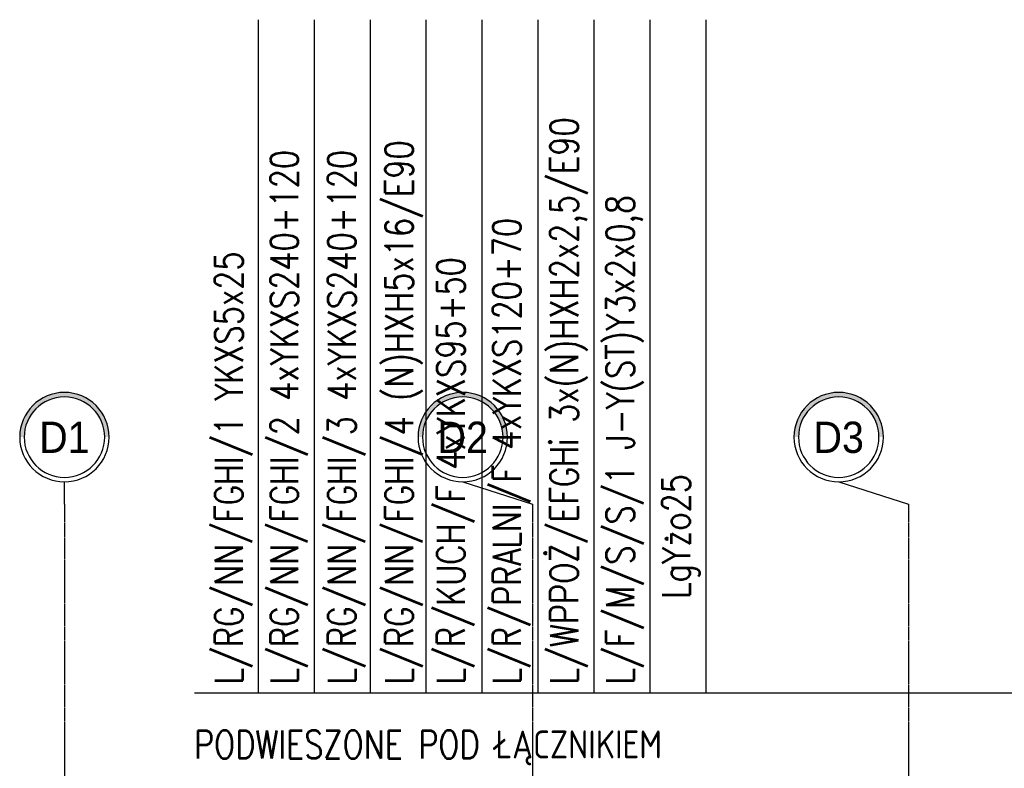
# Model space of a CAD drawing. Header units: inches. Extents: x 788 to 26783, y -4103 to 21.
# Tile 45 of 101: x 4057 to 4761, y -515 to 21. Entities that reach past the tile are written whole.
import ezdxf
from ezdxf.enums import TextEntityAlignment as Align

# ---------------------------------------------------------------- set-up
doc = ezdxf.new("R2010")
doc.units = ezdxf.units.IN
doc.header["$MEASUREMENT"] = 0
doc.linetypes.add('CENTER', pattern=[2, 1.25, -0.25, 0.25, -0.25])
for name, color, linetype in [('E35', 6, 'Continuous'), ('Os-osie glowne', 1, 'CENTER'), ('Os-osie-opis', 2, 'Continuous')]:
    doc.layers.add(name, color=color, linetype=linetype)
doc.styles.add('dwg_opis duży', font='ARIAL.TTF', dxfattribs={"width": 0.9})
doc.styles.add('ROMANS', font='romans', dxfattribs={"width": 0.85})

# ---------------------------------------------------------------- blocks, each defined once
blk = doc.blocks.new('_opis_osi_liczbowy')
blk.add_hatch(color=256).paths.add_polyline_path([(32, 32), (32, 28.8, -1), (32, -28.8), (32, -32, 1)])
for radius in [32, 28.8]:
    blk.add_circle((32, 0), radius)
at = {"style": 'dwg_opis duży', "width": 0.9}
blk.add_attdef('AXNAMEH', text='', height=22.4, rotation=90, dxfattribs=at).set_placement((32, 0), align=Align.MIDDLE_CENTER)

msp = doc.modelspace()

# ---------------------------------------------------------------- linework, layer by layer
at = {"layer": 'E35'}
for p, q in [((4227.47, 21.09), (4227.47, -460.94)), ((4267.52, 21.09), (4267.52, -460.94)), ((4307.57, 21.09), (4307.57, -460.94)), ((4347.61, 21.09), (4347.61, -460.94)), ((4387.66, 21.09), (4387.66, -460.94)), ((4427.71, 21.09), (4427.71, -460.94)), ((4467.76, 21.09), (4467.76, -460.94)), ((4507.81, 21.09), (4507.81, -460.94)), ((4547.86, 21.09), (4547.86, -460.94)), ((4181.93, -460.94), (4870.94, -460.94))]:
    msp.add_line(p, q, dxfattribs=at)
at = {"layer": 'Os-osie glowne'}
for points in [[(4088.93, -325.83), (4088.93, -1888.72)], [(4423.93, -325.83), (4423.93, -1888.72)], [(4692.93, -325.83), (4692.93, -1888.72)]]:
    msp.add_lwpolyline(points, dxfattribs=at)
at = {"layer": 'Os-osie-opis'}
for points in [[(4088.93, -325.83), (4088.93, -309.83)], [(4373.93, -309.83), (4423.93, -325.83)], [(4642.93, -309.83), (4692.93, -325.83)]]:
    msp.add_lwpolyline(points, dxfattribs=at)

# ---------------------------------------------------------------- block references
ref = msp.add_blockref('_opis_osi_liczbowy', (4088.93, -309.83), dxfattribs=dict(at, xscale=-1, rotation=270))
ref.add_attrib('AXNAMEH', 'D1', dxfattribs={"layer": '0', "height": 22.4, "style": 'dwg_opis duży', "width": 0.9}).set_placement((4088.93, -277.94), align=Align.MIDDLE_CENTER)
ref = msp.add_blockref('_opis_osi_liczbowy', (4373.93, -309.83), dxfattribs=dict(at, xscale=-1, rotation=270))
ref.add_attrib('AXNAMEH', 'D2', dxfattribs={"layer": '0', "height": 22.4, "style": 'dwg_opis duży', "width": 0.9}).set_placement((4373.93, -277.94), align=Align.MIDDLE_CENTER)
ref = msp.add_blockref('_opis_osi_liczbowy', (4642.93, -309.83), dxfattribs=dict(at, xscale=-1, rotation=270))
ref.add_attrib('AXNAMEH', 'D3', dxfattribs={"layer": '0', "height": 22.4, "style": 'dwg_opis duży', "width": 0.9}).set_placement((4642.93, -277.94), align=Align.MIDDLE_CENTER)

# ---------------------------------------------------------------- texts
at = {"layer": 'E35', "style": 'ROMANS', "width": 0.8}
for s, p in [('L/WPPOŻ/EFGHi 3x(N)HXH2x2,5/E90', (4456.51, -454.81)), ('L/RG/NN/FGHI/4 (N)HXH5x16/E90', (4338.41, -454.81)), ('L/RG/NN/FGHI/2 4xYKXS240+120', (4256.27, -454.81)), ('L/RG/NN/FGHI/3 4xYKXS240+120', (4297.34, -454.81)), ('L/R/PRALNI/F 4xYKXS120+70', (4415.42, -454.81)), ('L/F/M/S/S/1 J-Y(ST)Y3x2x0,8', (4496.56, -454.81)), ('L/RG/NN/FGHI/1 YKXS5x25', (4216.52, -454.81)), ('L/R/KUCH/F 4xYKXS95+50', (4375.37, -454.81)), ('LgYżo25', (4536.61, -393.43))]:
    msp.add_text(s, height=20, rotation=90, dxfattribs=at).set_placement(p)
msp.add_text('PODWIESZONE POD ŁĄCZNIKIEM', height=20, dxfattribs=at).set_placement((4181.62, -507.88))

doc.saveas('drawing.dxf')
